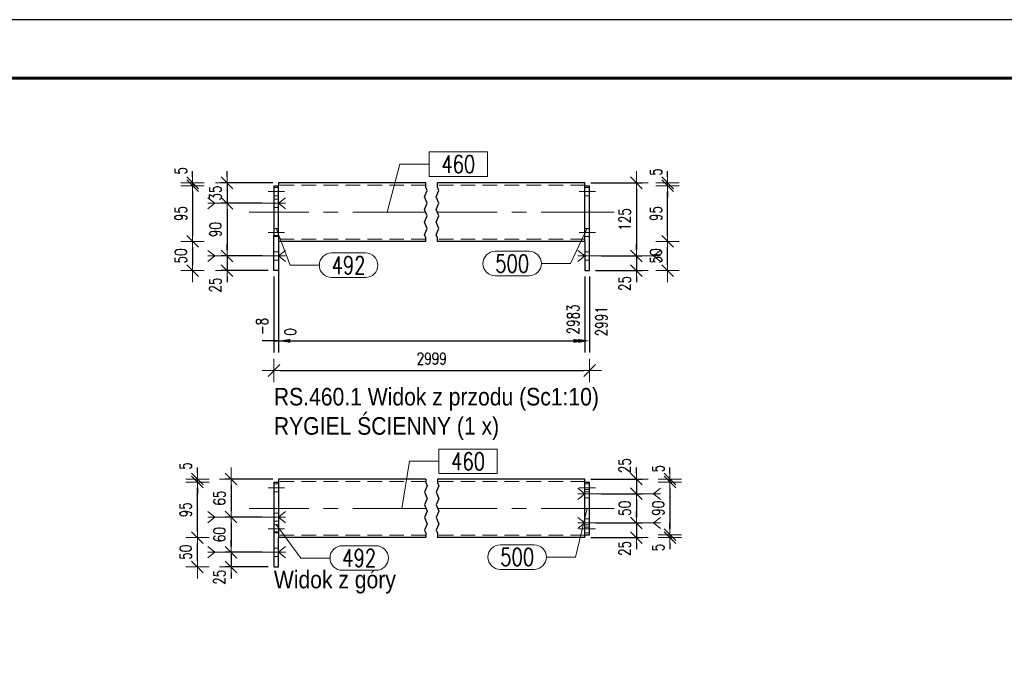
# Model space of a CAD drawing. Header units: millimetres. Extents: x -877 to 135, y 14151 to 14821.
# Tile 17 of 46: x -554 to -386, y 14634 to 14745. Entities that reach past the tile are written whole.
import ezdxf

# ---------------------------------------------------------------- set-up
doc = ezdxf.new("R2010")
doc.units = ezdxf.units.MM
doc.header["$LTSCALE"] = 10
doc.linetypes.add('HIDDEN', pattern=[0.375, 0.25, -0.125])
doc.linetypes.add('MITTE', pattern=[2, 1.25, -0.25, 0.25, -0.25])
doc.layers.get('Defpoints').update_dxf_attribs({"color": 1})
doc.layers.add('_FORMATKA', color=8, linetype='Continuous', plot=False)
for name, color, linetype, lineweight in [('_RAMKA', 7, 'Continuous', 35), ('PS_Bolt', 4, 'Continuous', 13), ('PS_DIM', 4, 'Continuous', 13), ('PS_Hidden', 2, 'HIDDEN', 9), ('PS_Mid', 5, 'MITTE', 15), ('PS_Pos', 1, 'Continuous', 15), ('PS_Shape', 161, 'Continuous', 30), ('PS_SOLID', 7, 'Continuous', 30), ('PS_TEXT', 3, 'Continuous', 18)]:
    doc.layers.add(name, color=color, linetype=linetype, lineweight=lineweight)
doc.styles.add('gil', font='txt', dxfattribs={"width": 0.9})
doc.styles.add('simplex', font='simplex.shx', dxfattribs={"width": 0.75})
doc.dimstyles.new('1_10_GŁ_DS1-LS10', dxfattribs={"dimtxt": 2, "dimasz": 2, "dimexe": 2, "dimexo": 1, "dimgap": 1, "dimtad": 1, "dimjust": 4, "dimdec": 0, "dimlfac": 10, "dimtxsty": 'simplex', "dimblk1": 'NONE', "dimsah": 1, "dimcen": 2, "dimclrd": 256, "dimclre": 256, "dimclrt": 3, "dimadec": 1, "dimazin": 0, "dimtfac": 1, "dimtdec": 0, "dimtmove": 2, "dimatfit": 3, "dimfxl": 1, "dimarcsym": 0})
doc.dimstyles.new('1_10_PRZ', dxfattribs={"dimtxt": 2, "dimasz": 1, "dimexe": 2, "dimexo": 5, "dimgap": 1, "dimtad": 1, "dimdec": 0, "dimlfac": 10, "dimtxsty": 'simplex', "dimblk": 'dimznak', "dimcen": 2, "dimse1": 1, "dimse2": 1, "dimclrt": 3, "dimadec": 1, "dimazin": 0, "dimtfac": 1, "dimtdec": 0, "dimtix": 1, "dimtmove": 2, "dimatfit": 3, "dimldrblk": 'dim-grot', "dimfxl": 1, "dimarcsym": 0})
doc.dimstyles.new('1_10_PRZ_DS1-LS10', dxfattribs={"dimtxt": 2, "dimasz": 1, "dimexe": 2, "dimexo": 5, "dimgap": 1, "dimtad": 1, "dimdec": 0, "dimlfac": 10, "dimtxsty": 'simplex', "dimblk": 'dimznak', "dimcen": 2, "dimse1": 1, "dimse2": 1, "dimclrt": 3, "dimadec": 1, "dimazin": 0, "dimtfac": 1, "dimtdec": 0, "dimtix": 1, "dimtmove": 2, "dimatfit": 3, "dimldrblk": 'dim-grot', "dimfxl": 1, "dimarcsym": 0})
doc.dimstyles.new('1_10_SC', dxfattribs={"dimtxt": 2, "dimasz": 1, "dimexe": 1, "dimexo": 1, "dimgap": 1, "dimtad": 1, "dimdec": 0, "dimlfac": 10, "dimtxsty": 'simplex', "dimblk": 'dimznak', "dimcen": 2, "dimclrd": 256, "dimclre": 256, "dimclrt": 3, "dimadec": 1, "dimazin": 0, "dimtfac": 1, "dimtdec": 0, "dimtix": 1, "dimtmove": 2, "dimatfit": 3, "dimldrblk": 'dim-grot', "dimfxl": 1, "dimarcsym": 0})

# ---------------------------------------------------------------- blocks, each defined once
blk = doc.blocks.new('dimznak')
at = {"color": 0}
for points in [[(0, 2), (0, -2)], [(-2, 0), (2, 0)]]:
    blk.add_lwpolyline(points, dxfattribs=at)
at = {"color": 2}
blk.add_lwpolyline([(1, 1), (-1, -1)], dxfattribs=at)
blk = doc.blocks.new('*D51')
at = {"layer": 'Defpoints', "color": 0, "transparency": 16777216}
for p in [(-510.23, 14666.58), (-518.34, 14660.08), (-512.03, 14660.08)]:
    blk.add_point(p, dxfattribs=at)
at = {"layer": 'PS_DIM', "lineweight": -2, "transparency": 16777216}
for p, q in [((-511.23, 14666.58), (-519.34, 14666.58)), ((-518.34, 14665.58), (-518.34, 14661.08)), ((-513.03, 14660.08), (-519.34, 14660.08))]:
    blk.add_line(p, q, dxfattribs=at)
for p, rotation in [((-518.34, 14666.58), 90), ((-518.34, 14660.08), 270)]:
    blk.add_blockref('dimznak', p, dxfattribs=dict(at, rotation=rotation))
at = {"layer": 'PS_DIM', "color": 3, "transparency": 16777216, "insert": (-520.34, 14663.33), "char_height": 2, "attachment_point": 5, "rotation": 90, "style": 'simplex'}
blk.add_mtext('65', dxfattribs=at)
blk = doc.blocks.new('dim-grot')
blk.add_hatch(color=256).paths.add_polyline_path([(0, 0), (-2, 0.5), (-2, -0.5)])
blk.add_lwpolyline([(0, 0), (-2, 0.5), (-2, -0.5), (0, 0)])
blk = doc.blocks.new('*D52')
at = {"layer": 'Defpoints', "color": 0, "transparency": 16777216}
for p in [(-512.03, 14660.08), (-518.34, 14654.08), (-512.03, 14654.08)]:
    blk.add_point(p, dxfattribs=at)
at = {"layer": 'PS_DIM', "lineweight": -2, "transparency": 16777216}
for p, q in [((-513.03, 14660.08), (-519.34, 14660.08)), ((-518.34, 14659.08), (-518.34, 14655.08)), ((-513.03, 14654.08), (-519.34, 14654.08))]:
    blk.add_line(p, q, dxfattribs=at)
for p, rotation in [((-518.34, 14660.08), 90), ((-518.34, 14654.08), 270)]:
    blk.add_blockref('dimznak', p, dxfattribs=dict(at, rotation=rotation))
at = {"layer": 'PS_DIM', "color": 3, "transparency": 16777216, "insert": (-520.34, 14657.08), "char_height": 2, "attachment_point": 5, "rotation": 90, "style": 'simplex'}
blk.add_mtext('60', dxfattribs=at)
blk = doc.blocks.new('*D53')
at = {"layer": 'Defpoints', "color": 0, "transparency": 16777216}
for p in [(-512.03, 14654.08), (-518.34, 14651.58), (-511.03, 14651.58)]:
    blk.add_point(p, dxfattribs=at)
at = {"layer": 'PS_DIM', "lineweight": -2, "transparency": 16777216}
for p, q in [((-518.34, 14655.08), (-518.34, 14656.08)), ((-513.03, 14654.08), (-519.34, 14654.08)), ((-518.34, 14654.08), (-518.34, 14651.58)), ((-512.03, 14651.58), (-519.34, 14651.58)), ((-518.34, 14650.58), (-518.34, 14649.58))]:
    blk.add_line(p, q, dxfattribs=at)
for p, rotation in [((-518.34, 14654.08), 270), ((-518.34, 14651.58), 90)]:
    blk.add_blockref('dimznak', p, dxfattribs=dict(at, rotation=rotation))
at = {"layer": 'PS_DIM', "color": 3, "transparency": 16777216, "insert": (-520.34, 14649.82), "char_height": 2, "attachment_point": 5, "rotation": 90, "style": 'simplex'}
blk.add_mtext('25', dxfattribs=at)
blk = doc.blocks.new('*D54')
at = {"layer": 'Defpoints', "color": 0, "transparency": 16777216}
for p in [(-524.11, 14656.58), (-510.23, 14656.58), (-510.23, 14651.58)]:
    blk.add_point(p, dxfattribs=at)
at = {"layer": 'PS_DIM', "color": 0, "lineweight": -2, "transparency": 16777216}
blk.add_line((-524.11, 14652.58), (-524.11, 14655.58), dxfattribs=at)
for p, rotation in [((-524.11, 14656.58), 90), ((-524.11, 14651.58), 270)]:
    blk.add_blockref('dimznak', p, dxfattribs=dict(at, rotation=rotation))
at = {"layer": 'PS_DIM', "color": 3, "transparency": 16777216, "insert": (-526.11, 14654.08), "char_height": 2, "attachment_point": 5, "rotation": 90, "style": 'simplex'}
blk.add_mtext('50', dxfattribs=at)
blk = doc.blocks.new('*D49')
at = {"layer": 'Defpoints', "color": 0, "transparency": 16777216}
for p in [(-524.11, 14666.08), (-511.03, 14666.08), (-510.23, 14656.58)]:
    blk.add_point(p, dxfattribs=at)
at = {"layer": 'PS_DIM', "color": 0, "lineweight": -2, "transparency": 16777216}
blk.add_line((-524.11, 14657.58), (-524.11, 14665.08), dxfattribs=at)
for p, rotation in [((-524.11, 14666.08), 90), ((-524.11, 14656.58), 270)]:
    blk.add_blockref('dimznak', p, dxfattribs=dict(at, rotation=rotation))
at = {"layer": 'PS_DIM', "color": 3, "transparency": 16777216, "insert": (-526.11, 14661.33), "char_height": 2, "attachment_point": 5, "rotation": 90, "style": 'simplex'}
blk.add_mtext('95', dxfattribs=at)
blk = doc.blocks.new('*D50')
at = {"layer": 'Defpoints', "color": 0, "transparency": 16777216}
for p in [(-524.11, 14666.58), (-511.03, 14666.08), (-510.23, 14666.58)]:
    blk.add_point(p, dxfattribs=at)
at = {"layer": 'PS_DIM', "color": 0, "lineweight": -2, "transparency": 16777216}
for p, q in [((-524.11, 14667.58), (-524.11, 14668.58)), ((-524.11, 14666.08), (-524.11, 14666.58)), ((-524.11, 14665.08), (-524.11, 14664.08))]:
    blk.add_line(p, q, dxfattribs=at)
for p, rotation in [((-524.11, 14666.58), 270), ((-524.11, 14666.08), 90)]:
    blk.add_blockref('dimznak', p, dxfattribs=dict(at, rotation=rotation))
at = {"layer": 'PS_DIM', "color": 3, "transparency": 16777216, "insert": (-526.11, 14668.82), "char_height": 2, "attachment_point": 5, "rotation": 90, "style": 'simplex'}
blk.add_mtext('5', dxfattribs=at)
blk = doc.blocks.new('*D79')
at = {"layer": 'Defpoints', "color": 0, "transparency": 16777216}
for p in [(-457.83, 14666.58), (-456.03, 14664.08), (-449.03, 14664.08)]:
    blk.add_point(p, dxfattribs=at)
at = {"layer": 'PS_DIM', "lineweight": -2, "transparency": 16777216}
for p, q in [((-449.03, 14667.58), (-449.03, 14668.58)), ((-456.83, 14666.58), (-448.03, 14666.58)), ((-449.03, 14666.58), (-449.03, 14664.08)), ((-455.03, 14664.08), (-448.03, 14664.08)), ((-449.03, 14663.08), (-449.03, 14662.08))]:
    blk.add_line(p, q, dxfattribs=at)
for p, rotation in [((-449.03, 14666.58), 270), ((-449.03, 14664.08), 90)]:
    blk.add_blockref('dimznak', p, dxfattribs=dict(at, rotation=rotation))
at = {"layer": 'PS_DIM', "color": 3, "transparency": 16777216, "insert": (-451.03, 14668.87), "char_height": 2, "attachment_point": 5, "rotation": 90, "style": 'simplex'}
blk.add_mtext('25', dxfattribs=at)
blk = doc.blocks.new('*D80')
at = {"layer": 'Defpoints', "color": 0, "transparency": 16777216}
for p in [(-456.03, 14664.08), (-457.03, 14659.08), (-449.03, 14659.08)]:
    blk.add_point(p, dxfattribs=at)
at = {"layer": 'PS_DIM', "lineweight": -2, "transparency": 16777216}
for p, q in [((-455.03, 14664.08), (-448.03, 14664.08)), ((-449.03, 14663.08), (-449.03, 14660.08)), ((-456.03, 14659.08), (-448.03, 14659.08))]:
    blk.add_line(p, q, dxfattribs=at)
for p, rotation in [((-449.03, 14664.08), 90), ((-449.03, 14659.08), 270)]:
    blk.add_blockref('dimznak', p, dxfattribs=dict(at, rotation=rotation))
at = {"layer": 'PS_DIM', "color": 3, "transparency": 16777216, "insert": (-451.03, 14661.58), "char_height": 2, "attachment_point": 5, "rotation": 90, "style": 'simplex'}
blk.add_mtext('50', dxfattribs=at)
blk = doc.blocks.new('*D81')
at = {"layer": 'Defpoints', "color": 0, "transparency": 16777216}
for p in [(-457.03, 14659.08), (-457.83, 14656.58), (-449.03, 14656.58)]:
    blk.add_point(p, dxfattribs=at)
at = {"layer": 'PS_DIM', "lineweight": -2, "transparency": 16777216}
for p, q in [((-449.03, 14660.08), (-449.03, 14661.08)), ((-456.03, 14659.08), (-448.03, 14659.08)), ((-449.03, 14659.08), (-449.03, 14656.58)), ((-456.83, 14656.58), (-448.03, 14656.58)), ((-449.03, 14655.58), (-449.03, 14654.58))]:
    blk.add_line(p, q, dxfattribs=at)
for p, rotation in [((-449.03, 14659.08), 270), ((-449.03, 14656.58), 90)]:
    blk.add_blockref('dimznak', p, dxfattribs=dict(at, rotation=rotation))
at = {"layer": 'PS_DIM', "color": 3, "transparency": 16777216, "insert": (-451.03, 14654.73), "char_height": 2, "attachment_point": 5, "rotation": 90, "style": 'simplex'}
blk.add_mtext('25', dxfattribs=at)
blk = doc.blocks.new('*D82')
at = {"layer": 'Defpoints', "color": 0, "transparency": 16777216}
for p in [(-457.83, 14666.58), (-457.03, 14666.08), (-443.31, 14666.08)]:
    blk.add_point(p, dxfattribs=at)
at = {"layer": 'PS_DIM', "color": 0, "lineweight": -2, "transparency": 16777216}
for p, q in [((-443.31, 14667.58), (-443.31, 14668.58)), ((-443.31, 14666.58), (-443.31, 14666.08)), ((-443.31, 14665.08), (-443.31, 14664.08))]:
    blk.add_line(p, q, dxfattribs=at)
for p, rotation in [((-443.31, 14666.58), 270), ((-443.31, 14666.08), 90)]:
    blk.add_blockref('dimznak', p, dxfattribs=dict(at, rotation=rotation))
at = {"layer": 'PS_DIM', "color": 3, "transparency": 16777216, "insert": (-445.31, 14668.36), "char_height": 2, "attachment_point": 5, "rotation": 90, "style": 'simplex'}
blk.add_mtext('5', dxfattribs=at)
blk = doc.blocks.new('*D83')
at = {"layer": 'Defpoints', "color": 0, "transparency": 16777216}
for p in [(-457.03, 14666.08), (-457.03, 14657.08), (-443.31, 14657.08)]:
    blk.add_point(p, dxfattribs=at)
at = {"layer": 'PS_DIM', "color": 0, "lineweight": -2, "transparency": 16777216}
blk.add_line((-443.31, 14665.08), (-443.31, 14658.08), dxfattribs=at)
for p, rotation in [((-443.31, 14666.08), 90), ((-443.31, 14657.08), 270)]:
    blk.add_blockref('dimznak', p, dxfattribs=dict(at, rotation=rotation))
at = {"layer": 'PS_DIM', "color": 3, "transparency": 16777216, "insert": (-445.31, 14661.58), "char_height": 2, "attachment_point": 5, "rotation": 90, "style": 'simplex'}
blk.add_mtext('90', dxfattribs=at)
blk = doc.blocks.new('*D84')
at = {"layer": 'Defpoints', "color": 0, "transparency": 16777216}
for p in [(-457.03, 14657.08), (-457.83, 14656.58), (-443.31, 14656.58)]:
    blk.add_point(p, dxfattribs=at)
at = {"layer": 'PS_DIM', "color": 0, "lineweight": -2, "transparency": 16777216}
for p, q in [((-443.31, 14658.08), (-443.31, 14659.08)), ((-443.31, 14657.08), (-443.31, 14656.58)), ((-443.31, 14655.58), (-443.31, 14654.58))]:
    blk.add_line(p, q, dxfattribs=at)
for p, rotation in [((-443.31, 14657.08), 270), ((-443.31, 14656.58), 90)]:
    blk.add_blockref('dimznak', p, dxfattribs=dict(at, rotation=rotation))
at = {"layer": 'PS_DIM', "color": 3, "transparency": 16777216, "insert": (-445.31, 14654.88), "char_height": 2, "attachment_point": 5, "rotation": 90, "style": 'simplex'}
blk.add_mtext('5', dxfattribs=at)
blk = doc.blocks.new('*D106')
at = {"layer": 'Defpoints', "color": 0, "transparency": 16777216}
for p in [(-457.83, 14717.2), (-456.03, 14704.7), (-449.03, 14704.7)]:
    blk.add_point(p, dxfattribs=at)
at = {"layer": 'PS_DIM', "lineweight": -2, "transparency": 16777216}
for p, q in [((-456.83, 14717.2), (-448.03, 14717.2)), ((-449.03, 14716.2), (-449.03, 14705.7)), ((-455.03, 14704.7), (-448.03, 14704.7))]:
    blk.add_line(p, q, dxfattribs=at)
for p, rotation in [((-449.03, 14717.2), 90), ((-449.03, 14704.7), 270)]:
    blk.add_blockref('dimznak', p, dxfattribs=dict(at, rotation=rotation))
at = {"layer": 'PS_DIM', "color": 3, "transparency": 16777216, "insert": (-451.03, 14710.95), "char_height": 2, "attachment_point": 5, "rotation": 90, "style": 'simplex'}
blk.add_mtext('125', dxfattribs=at)
blk = doc.blocks.new('*D107')
at = {"layer": 'Defpoints', "color": 0, "transparency": 16777216}
for p in [(-456.03, 14704.7), (-457.03, 14702.2), (-449.03, 14702.2)]:
    blk.add_point(p, dxfattribs=at)
at = {"layer": 'PS_DIM', "lineweight": -2, "transparency": 16777216}
for p, q in [((-449.03, 14705.7), (-449.03, 14706.7)), ((-455.03, 14704.7), (-448.03, 14704.7)), ((-449.03, 14704.7), (-449.03, 14702.2)), ((-456.03, 14702.2), (-448.03, 14702.2)), ((-449.03, 14701.2), (-449.03, 14700.2))]:
    blk.add_line(p, q, dxfattribs=at)
for p, rotation in [((-449.03, 14704.7), 270), ((-449.03, 14702.2), 90)]:
    blk.add_blockref('dimznak', p, dxfattribs=dict(at, rotation=rotation))
at = {"layer": 'PS_DIM', "color": 3, "transparency": 16777216, "insert": (-451.03, 14700), "char_height": 2, "attachment_point": 5, "rotation": 90, "style": 'simplex'}
blk.add_mtext('25', dxfattribs=at)
blk = doc.blocks.new('*D108')
at = {"layer": 'Defpoints', "color": 0, "transparency": 16777216}
for p in [(-457.83, 14707.2), (-443.71, 14707.2), (-457.83, 14702.2)]:
    blk.add_point(p, dxfattribs=at)
at = {"layer": 'PS_DIM', "color": 0, "lineweight": -2, "transparency": 16777216}
blk.add_line((-443.71, 14703.2), (-443.71, 14706.2), dxfattribs=at)
for p, rotation in [((-443.71, 14707.2), 90), ((-443.71, 14702.2), 270)]:
    blk.add_blockref('dimznak', p, dxfattribs=dict(at, rotation=rotation))
at = {"layer": 'PS_DIM', "color": 3, "transparency": 16777216, "insert": (-445.71, 14704.7), "char_height": 2, "attachment_point": 5, "rotation": 90, "style": 'simplex'}
blk.add_mtext('50', dxfattribs=at)
blk = doc.blocks.new('*D109')
at = {"layer": 'Defpoints', "color": 0, "transparency": 16777216}
for p in [(-457.03, 14716.7), (-443.71, 14716.7), (-457.83, 14707.2)]:
    blk.add_point(p, dxfattribs=at)
at = {"layer": 'PS_DIM', "color": 0, "lineweight": -2, "transparency": 16777216}
blk.add_line((-443.71, 14708.2), (-443.71, 14715.7), dxfattribs=at)
for p, rotation in [((-443.71, 14716.7), 90), ((-443.71, 14707.2), 270)]:
    blk.add_blockref('dimznak', p, dxfattribs=dict(at, rotation=rotation))
at = {"layer": 'PS_DIM', "color": 3, "transparency": 16777216, "insert": (-445.71, 14711.95), "char_height": 2, "attachment_point": 5, "rotation": 90, "style": 'simplex'}
blk.add_mtext('95', dxfattribs=at)
blk = doc.blocks.new('*D110')
at = {"layer": 'Defpoints', "color": 0, "transparency": 16777216}
for p in [(-457.83, 14717.2), (-457.03, 14716.7), (-443.71, 14717.2)]:
    blk.add_point(p, dxfattribs=at)
at = {"layer": 'PS_DIM', "color": 0, "lineweight": -2, "transparency": 16777216}
for p, q in [((-443.71, 14718.2), (-443.71, 14719.2)), ((-443.71, 14716.7), (-443.71, 14717.2)), ((-443.71, 14715.7), (-443.71, 14714.7))]:
    blk.add_line(p, q, dxfattribs=at)
for p, rotation in [((-443.71, 14717.2), 270), ((-443.71, 14716.7), 90)]:
    blk.add_blockref('dimznak', p, dxfattribs=dict(at, rotation=rotation))
at = {"layer": 'PS_DIM', "color": 3, "transparency": 16777216, "insert": (-445.71, 14719.05), "char_height": 2, "attachment_point": 5, "rotation": 90, "style": 'simplex'}
blk.add_mtext('5', dxfattribs=at)
blk = doc.blocks.new('*D178')
at = {"layer": 'Defpoints', "color": 0, "transparency": 16777216}
for p in [(-510.23, 14717.2), (-519.03, 14713.7), (-512.03, 14713.7)]:
    blk.add_point(p, dxfattribs=at)
at = {"layer": 'PS_DIM', "lineweight": -2, "transparency": 16777216}
for p, q in [((-519.03, 14718.2), (-519.03, 14719.2)), ((-511.23, 14717.2), (-520.03, 14717.2)), ((-519.03, 14717.2), (-519.03, 14713.7)), ((-513.03, 14713.7), (-520.03, 14713.7)), ((-519.03, 14712.7), (-519.03, 14711.7))]:
    blk.add_line(p, q, dxfattribs=at)
for p, rotation in [((-519.03, 14717.2), 270), ((-519.03, 14713.7), 90)]:
    blk.add_blockref('dimznak', p, dxfattribs=dict(at, rotation=rotation))
at = {"layer": 'PS_DIM', "color": 3, "transparency": 16777216, "insert": (-521.03, 14715.45), "char_height": 2, "attachment_point": 5, "rotation": 90, "style": 'simplex'}
blk.add_mtext('35', dxfattribs=at)
blk = doc.blocks.new('*D179')
at = {"layer": 'Defpoints', "color": 0, "transparency": 16777216}
for p in [(-512.03, 14713.7), (-519.03, 14704.7), (-512.03, 14704.7)]:
    blk.add_point(p, dxfattribs=at)
at = {"layer": 'PS_DIM', "lineweight": -2, "transparency": 16777216}
for p, q in [((-513.03, 14713.7), (-520.03, 14713.7)), ((-519.03, 14712.7), (-519.03, 14705.7)), ((-513.03, 14704.7), (-520.03, 14704.7))]:
    blk.add_line(p, q, dxfattribs=at)
for p, rotation in [((-519.03, 14713.7), 90), ((-519.03, 14704.7), 270)]:
    blk.add_blockref('dimznak', p, dxfattribs=dict(at, rotation=rotation))
at = {"layer": 'PS_DIM', "color": 3, "transparency": 16777216, "insert": (-521.03, 14709.2), "char_height": 2, "attachment_point": 5, "rotation": 90, "style": 'simplex'}
blk.add_mtext('90', dxfattribs=at)
blk = doc.blocks.new('*D180')
at = {"layer": 'Defpoints', "color": 0, "transparency": 16777216}
for p in [(-512.03, 14704.7), (-519.03, 14702.2), (-511.03, 14702.2)]:
    blk.add_point(p, dxfattribs=at)
at = {"layer": 'PS_DIM', "lineweight": -2, "transparency": 16777216}
for p, q in [((-519.03, 14705.7), (-519.03, 14706.7)), ((-513.03, 14704.7), (-520.03, 14704.7)), ((-519.03, 14704.7), (-519.03, 14702.2)), ((-512.03, 14702.2), (-520.03, 14702.2)), ((-519.03, 14701.2), (-519.03, 14700.2))]:
    blk.add_line(p, q, dxfattribs=at)
for p, rotation in [((-519.03, 14704.7), 270), ((-519.03, 14702.2), 90)]:
    blk.add_blockref('dimznak', p, dxfattribs=dict(at, rotation=rotation))
at = {"layer": 'PS_DIM', "color": 3, "transparency": 16777216, "insert": (-521.03, 14699.73), "char_height": 2, "attachment_point": 5, "rotation": 90, "style": 'simplex'}
blk.add_mtext('25', dxfattribs=at)
blk = doc.blocks.new('*D181')
at = {"layer": 'Defpoints', "color": 0, "transparency": 16777216}
for p in [(-524.94, 14716.7), (-511.03, 14716.7), (-510.23, 14717.2)]:
    blk.add_point(p, dxfattribs=at)
at = {"layer": 'PS_DIM', "color": 0, "lineweight": -2, "transparency": 16777216}
for p, q in [((-524.94, 14718.2), (-524.94, 14719.2)), ((-524.94, 14717.2), (-524.94, 14716.7)), ((-524.94, 14715.7), (-524.94, 14714.7))]:
    blk.add_line(p, q, dxfattribs=at)
for p, rotation in [((-524.94, 14717.2), 270), ((-524.94, 14716.7), 90)]:
    blk.add_blockref('dimznak', p, dxfattribs=dict(at, rotation=rotation))
at = {"layer": 'PS_DIM', "color": 3, "transparency": 16777216, "insert": (-526.94, 14719.26), "char_height": 2, "attachment_point": 5, "rotation": 90, "style": 'simplex'}
blk.add_mtext('5', dxfattribs=at)
blk = doc.blocks.new('*D182')
at = {"layer": 'Defpoints', "color": 0, "transparency": 16777216}
for p in [(-511.03, 14716.7), (-524.94, 14707.2), (-510.23, 14707.2)]:
    blk.add_point(p, dxfattribs=at)
at = {"layer": 'PS_DIM', "color": 0, "lineweight": -2, "transparency": 16777216}
blk.add_line((-524.94, 14715.7), (-524.94, 14708.2), dxfattribs=at)
for p, rotation in [((-524.94, 14716.7), 90), ((-524.94, 14707.2), 270)]:
    blk.add_blockref('dimznak', p, dxfattribs=dict(at, rotation=rotation))
at = {"layer": 'PS_DIM', "color": 3, "transparency": 16777216, "insert": (-526.94, 14711.95), "char_height": 2, "attachment_point": 5, "rotation": 90, "style": 'simplex'}
blk.add_mtext('95', dxfattribs=at)
blk = doc.blocks.new('*D183')
at = {"layer": 'Defpoints', "color": 0, "transparency": 16777216}
for p in [(-510.23, 14707.2), (-524.94, 14702.2), (-510.23, 14702.2)]:
    blk.add_point(p, dxfattribs=at)
at = {"layer": 'PS_DIM', "color": 0, "lineweight": -2, "transparency": 16777216}
blk.add_line((-524.94, 14706.2), (-524.94, 14703.2), dxfattribs=at)
for p, rotation in [((-524.94, 14707.2), 90), ((-524.94, 14702.2), 270)]:
    blk.add_blockref('dimznak', p, dxfattribs=dict(at, rotation=rotation))
at = {"layer": 'PS_DIM', "color": 3, "transparency": 16777216, "insert": (-526.94, 14704.7), "char_height": 2, "attachment_point": 5, "rotation": 90, "style": 'simplex'}
blk.add_mtext('50', dxfattribs=at)
blk = doc.blocks.new('*D184')
at = {"layer": 'Defpoints', "color": 0, "transparency": 16777216}
for p in [(-510.23, 14707.2), (-511.03, 14702.2), (-510.23, 14690.2)]:
    blk.add_point(p, dxfattribs=at)
at = {"layer": 'PS_DIM', "lineweight": -2, "transparency": 16777216}
for p, q in [((-510.23, 14706.2), (-510.23, 14688.2)), ((-511.03, 14701.2), (-511.03, 14688.2)), ((-511.03, 14690.2), (-513.03, 14690.2)), ((-511.03, 14690.2), (-510.23, 14690.2)), ((-508.23, 14690.2), (-506.23, 14690.2))]:
    blk.add_line(p, q, dxfattribs=at)
at = {"layer": 'PS_DIM', "transparency": 16777216}
blk.add_solid([(-508.23, 14690.53), (-508.23, 14689.86), (-510.23, 14690.2)], dxfattribs=at)
at = {"layer": 'PS_DIM', "color": 3, "transparency": 16777216, "insert": (-513.05, 14692.65), "char_height": 2, "attachment_point": 5, "rotation": 90, "style": 'simplex'}
blk.add_mtext('-8', dxfattribs=at)
blk = doc.blocks.new('_None')
blk = doc.blocks.new('*D185')
at = {"layer": 'Defpoints', "color": 0, "transparency": 16777216}
for p in [(-510.23, 14707.2), (-510.23, 14702.2), (-510.23, 14690.2)]:
    blk.add_point(p, dxfattribs=at)
at = {"layer": 'PS_DIM', "lineweight": -2, "transparency": 16777216}
for p, q in [((-510.23, 14706.2), (-510.23, 14688.2)), ((-510.23, 14701.2), (-510.23, 14688.2)), ((-510.23, 14690.2), (-512.23, 14690.2)), ((-508.23, 14690.2), (-506.23, 14690.2))]:
    blk.add_line(p, q, dxfattribs=at)
at = {"layer": 'PS_DIM', "transparency": 16777216}
blk.add_solid([(-508.23, 14690.53), (-508.23, 14689.86), (-510.23, 14690.2)], dxfattribs=at)
at = {"layer": 'PS_DIM', "color": 3, "transparency": 16777216, "insert": (-508.21, 14691.72), "char_height": 2, "attachment_point": 5, "rotation": 90, "style": 'simplex'}
blk.add_mtext('0', dxfattribs=at)
blk = doc.blocks.new('*D186')
at = {"layer": 'Defpoints', "color": 0, "transparency": 16777216}
for p in [(-510.23, 14707.2), (-457.83, 14702.2), (-457.83, 14690.2)]:
    blk.add_point(p, dxfattribs=at)
at = {"layer": 'PS_DIM', "lineweight": -2, "transparency": 16777216}
for p, q in [((-510.23, 14706.2), (-510.23, 14688.2)), ((-457.83, 14701.2), (-457.83, 14688.2)), ((-510.23, 14690.2), (-459.83, 14690.2))]:
    blk.add_line(p, q, dxfattribs=at)
at = {"layer": 'PS_DIM', "transparency": 16777216}
blk.add_solid([(-459.83, 14690.53), (-459.83, 14689.86), (-457.83, 14690.2)], dxfattribs=at)
at = {"layer": 'PS_DIM', "color": 3, "transparency": 16777216, "insert": (-459.85, 14693.86), "char_height": 2, "attachment_point": 5, "rotation": 90, "style": 'simplex'}
blk.add_mtext('2983', dxfattribs=at)
blk = doc.blocks.new('*D187')
at = {"layer": 'Defpoints', "color": 0, "transparency": 16777216}
for p in [(-510.23, 14707.2), (-457.03, 14702.2), (-457.03, 14690.2)]:
    blk.add_point(p, dxfattribs=at)
at = {"layer": 'PS_DIM', "lineweight": -2, "transparency": 16777216}
for p, q in [((-510.23, 14706.2), (-510.23, 14688.2)), ((-457.03, 14701.2), (-457.03, 14688.2)), ((-510.23, 14690.2), (-459.03, 14690.2))]:
    blk.add_line(p, q, dxfattribs=at)
at = {"layer": 'PS_DIM', "transparency": 16777216}
blk.add_solid([(-459.03, 14690.53), (-459.03, 14689.86), (-457.03, 14690.2)], dxfattribs=at)
at = {"layer": 'PS_DIM', "color": 3, "transparency": 16777216, "insert": (-455.01, 14693.54), "char_height": 2, "attachment_point": 5, "rotation": 90, "style": 'simplex'}
blk.add_mtext('2991', dxfattribs=at)
blk = doc.blocks.new('*D275')
at = {"layer": 'Defpoints', "color": 0, "transparency": 16777216}
for p in [(-511.03, 14702.2), (-457.03, 14702.2), (-457.03, 14685.13)]:
    blk.add_point(p, dxfattribs=at)
at = {"layer": 'PS_DIM', "color": 0, "lineweight": -2, "transparency": 16777216}
blk.add_line((-510.03, 14685.13), (-458.03, 14685.13), dxfattribs=at)
at = {"layer": 'PS_DIM', "color": 0, "lineweight": -2, "transparency": 16777216, "rotation": 180}
blk.add_blockref('dimznak', (-511.03, 14685.13), dxfattribs=at)
at = {"layer": 'PS_DIM', "color": 0, "lineweight": -2, "transparency": 16777216}
blk.add_blockref('dimznak', (-457.03, 14685.13), dxfattribs=at)
at = {"layer": 'PS_DIM', "color": 3, "transparency": 16777216, "insert": (-484.03, 14687.17), "char_height": 2, "attachment_point": 5, "style": 'simplex'}
blk.add_mtext('2999', dxfattribs=at)
blk = doc.blocks.new('*U279')
at = {"layer": '_FORMATKA', "lineweight": -3}
blk.add_lwpolyline([(-1000, 0), (0, 0), (0, 594), (-1000, 594)], close=True, dxfattribs=at)
at = {"layer": '_RAMKA', "lineweight": -3, "const_width": 0.5}
blk.add_lwpolyline([(-970, 10), (-10, 10), (-10, 584), (-970, 584)], close=True, dxfattribs=at)
blk = doc.blocks.new('*X787')
at = {"color": 1}
for p, q in [((-485.26, 14714.83), (-484.8, 14715.91)), ((-485.03, 14716.45), (-485.03, 14717.2)), ((-484.8, 14715.91), (-485.03, 14716.45)), ((-483.26, 14714.83), (-482.8, 14715.91)), ((-483.03, 14716.45), (-483.03, 14717.2)), ((-482.8, 14715.91), (-483.03, 14716.45)), ((-484.8, 14713.75), (-485.26, 14714.83)), ((-482.8, 14713.75), (-483.26, 14714.83)), ((-485.26, 14712.66), (-484.8, 14713.75)), ((-484.8, 14711.58), (-485.26, 14712.66)), ((-483.26, 14712.66), (-482.8, 14713.75)), ((-482.8, 14711.58), (-483.26, 14712.66)), ((-485.26, 14710.49), (-484.8, 14711.58)), ((-483.26, 14710.49), (-482.8, 14711.58)), ((-484.8, 14709.41), (-485.26, 14710.49)), ((-485.26, 14708.33), (-484.8, 14709.41)), ((-482.8, 14709.41), (-483.26, 14710.49)), ((-483.26, 14708.33), (-482.8, 14709.41)), ((-485.03, 14707.79), (-485.26, 14708.33)), ((-485.03, 14707.2), (-485.03, 14707.79)), ((-483.03, 14707.79), (-483.26, 14708.33)), ((-483.03, 14707.2), (-483.03, 14707.79))]:
    blk.add_line(p, q, dxfattribs=at)
at = {"layer": 'PS_Hidden', "color": 2, "linetype": 'HIDDEN'}
for p, q in [((-511.03, 14716.4), (-510.23, 14716.4)), ((-485.03, 14716.8), (-510.23, 14716.8)), ((-457.83, 14716.8), (-483.03, 14716.8)), ((-457.03, 14716.4), (-457.83, 14716.4)), ((-511.03, 14715), (-510.23, 14715)), ((-511.03, 14714.4), (-510.23, 14714.4)), ((-457.03, 14715), (-457.83, 14715)), ((-511.03, 14713), (-510.23, 14713)), ((-511.03, 14709.4), (-510.23, 14709.4)), ((-457.03, 14709.4), (-457.83, 14709.4)), ((-511.03, 14708), (-510.23, 14708)), ((-485.03, 14707.6), (-510.23, 14707.6)), ((-457.83, 14707.6), (-483.03, 14707.6)), ((-457.03, 14708), (-457.83, 14708)), ((-511.03, 14705.4), (-510.23, 14705.4)), ((-511.03, 14704), (-510.23, 14704)), ((-457.83, 14705.4), (-457.03, 14705.4)), ((-457.83, 14704), (-457.03, 14704))]:
    blk.add_line(p, q, dxfattribs=at)
at = {"layer": 'PS_Mid', "color": 5, "linetype": 'MITTE'}
for p, q in [((-509.23, 14715.7), (-512.03, 14715.7)), ((-509.23, 14715.7), (-512.03, 14715.7)), ((-458.83, 14715.7), (-456.03, 14715.7)), ((-458.83, 14715.7), (-456.03, 14715.7)), ((-509.23, 14713.7), (-512.03, 14713.7)), ((-485.03, 14712.2), (-515.23, 14712.2)), ((-452.83, 14712.2), (-483.03, 14712.2)), ((-509.23, 14708.7), (-512.03, 14708.7)), ((-509.23, 14708.7), (-512.03, 14708.7)), ((-458.83, 14708.7), (-456.03, 14708.7)), ((-458.83, 14708.7), (-456.03, 14708.7)), ((-509.23, 14704.7), (-512.03, 14704.7)), ((-456.03, 14704.7), (-458.83, 14704.7)), ((-456.03, 14704.7), (-458.83, 14704.7))]:
    blk.add_line(p, q, dxfattribs=at)
at = {"layer": 'PS_SOLID', "color": 7, "linetype": 'Continuous'}
for p, q in [((-511.03, 14716.7), (-511.03, 14708.2)), ((-511.03, 14716.7), (-510.23, 14716.7)), ((-510.23, 14717.2), (-510.23, 14716.7)), ((-485.03, 14717.2), (-510.23, 14717.2)), ((-510.23, 14708.2), (-510.23, 14716.7)), ((-457.83, 14717.2), (-483.03, 14717.2)), ((-457.83, 14707.2), (-457.83, 14717.2)), ((-457.83, 14716.7), (-457.03, 14716.7)), ((-457.03, 14702.2), (-457.03, 14716.7)), ((-511.03, 14702.2), (-511.03, 14708.2)), ((-511.03, 14708.2), (-510.23, 14708.2)), ((-510.23, 14708.2), (-510.23, 14702.2)), ((-485.03, 14707.2), (-510.23, 14707.2)), ((-457.83, 14707.2), (-483.03, 14707.2)), ((-457.83, 14707.2), (-457.83, 14702.2)), ((-510.23, 14702.2), (-511.03, 14702.2)), ((-457.83, 14702.2), (-457.03, 14702.2))]:
    blk.add_line(p, q, dxfattribs=at)
blk = doc.blocks.new('*X788')
at = {"color": 5, "linetype": 'Continuous'}
for p, q in [((-522.33, 14705.66), (-521.13, 14704.7)), ((-509.03, 14705.66), (-510.23, 14704.7)), ((-521.13, 14704.7), (-522.33, 14703.74)), ((-509.03, 14704.7), (-522.33, 14704.7)), ((-510.23, 14704.7), (-509.03, 14703.74))]:
    blk.add_line(p, q, dxfattribs=at)
blk = doc.blocks.new('*X789')
at = {"color": 5, "linetype": 'Continuous'}
for p, q in [((-522.33, 14714.66), (-521.13, 14713.7)), ((-509.03, 14714.66), (-510.23, 14713.7)), ((-521.13, 14713.7), (-522.33, 14712.74)), ((-509.03, 14713.7), (-522.33, 14713.7)), ((-510.23, 14713.7), (-509.03, 14712.74))]:
    blk.add_line(p, q, dxfattribs=at)
blk = doc.blocks.new('*X790')
at = {"color": 4, "linetype": 'Continuous'}
for p, q in [((-459.03, 14705.66), (-457.83, 14704.7)), ((-444.93, 14705.66), (-446.13, 14704.7)), ((-457.83, 14704.7), (-459.03, 14703.74)), ((-444.93, 14704.7), (-459.03, 14704.7)), ((-446.13, 14704.7), (-444.93, 14703.74))]:
    blk.add_line(p, q, dxfattribs=at)
blk = doc.blocks.new('*X791')
at = {"color": 4, "linetype": 'Continuous'}
for p, q in [((-459.03, 14705.66), (-457.83, 14704.7)), ((-444.93, 14705.66), (-446.13, 14704.7)), ((-457.83, 14704.7), (-459.03, 14703.74)), ((-444.93, 14704.7), (-459.03, 14704.7)), ((-446.13, 14704.7), (-444.93, 14703.74))]:
    blk.add_line(p, q, dxfattribs=at)
blk = doc.blocks.new('*X794')
at = {"color": 1}
for p, q in [((-474.49, 14722.48), (-484.48, 14722.48)), ((-484.48, 14722.48), (-484.48, 14718.28)), ((-474.49, 14718.28), (-474.49, 14722.48)), ((-491.67, 14712.2), (-489.48, 14720.38)), ((-489.48, 14720.38), (-484.48, 14720.38)), ((-484.48, 14718.28), (-474.49, 14718.28))]:
    blk.add_line(p, q, dxfattribs=at)
at = {"color": 30, "style": 'simplex', "width": 0.75}
blk.add_text('460', height=3, dxfattribs=at).set_placement((-482.38, 14718.88))
blk = doc.blocks.new('*X795')
at = {"color": 1}
for p, q in [((-457.43, 14709.45), (-460.29, 14703.4)), ((-473.17, 14705.5), (-467.39, 14705.5)), ((-465.29, 14703.4), (-460.29, 14703.4)), ((-473.17, 14701.3), (-467.39, 14701.3))]:
    blk.add_line(p, q, dxfattribs=at)
for centre, start, end in [((-473.17, 14703.4), 90, 270), ((-467.39, 14703.4), 270, 90)]:
    blk.add_arc(centre, 2.1, start, end, dxfattribs=at)
at = {"color": 30, "style": 'simplex', "width": 0.75}
blk.add_text('500', height=3, dxfattribs=at).set_placement((-473.17, 14701.9))
blk = doc.blocks.new('*X796')
at = {"color": 1}
for p, q in [((-510.63, 14709.45), (-508.25, 14703.12)), ((-501.15, 14705.22), (-495.36, 14705.22)), ((-508.25, 14703.12), (-503.25, 14703.12)), ((-501.15, 14701.02), (-495.36, 14701.02))]:
    blk.add_line(p, q, dxfattribs=at)
for centre, start, end in [((-501.15, 14703.12), 90, 270), ((-495.36, 14703.12), 270, 90)]:
    blk.add_arc(centre, 2.1, start, end, dxfattribs=at)
at = {"color": 30, "style": 'simplex', "width": 0.75}
blk.add_text('492', height=3, dxfattribs=at).set_placement((-501.15, 14701.62))
blk = doc.blocks.new('*X797')
at = {"color": 3, "style": 'gil', "width": 0.9}
for s, p in [('RS.460.1 Widok z przodu (Sc1:10)', (-511.03, 14679.16)), ('RYGIEL ŚCIENNY (1 x)', (-511.03, 14674.16))]:
    blk.add_text(s, height=3, dxfattribs=at).set_placement(p)
blk = doc.blocks.new('*X798')
at = {"color": 1}
for p, q in [((-484.8, 14665.45), (-485.26, 14664.36)), ((-485.03, 14666.58), (-485.03, 14665.99)), ((-485.03, 14665.99), (-484.8, 14665.45)), ((-482.8, 14665.45), (-483.26, 14664.36)), ((-483.03, 14666.58), (-483.03, 14665.99)), ((-483.03, 14665.99), (-482.8, 14665.45)), ((-485.26, 14664.36), (-484.8, 14663.28)), ((-483.26, 14664.36), (-482.8, 14663.28)), ((-484.8, 14663.28), (-485.26, 14662.2)), ((-485.26, 14662.2), (-484.8, 14661.11)), ((-482.8, 14663.28), (-483.26, 14662.2)), ((-483.26, 14662.2), (-482.8, 14661.11)), ((-484.8, 14661.11), (-485.26, 14660.03)), ((-485.26, 14660.03), (-484.8, 14658.94)), ((-482.8, 14661.11), (-483.26, 14660.03)), ((-483.26, 14660.03), (-482.8, 14658.94)), ((-484.8, 14658.94), (-485.26, 14657.86)), ((-482.8, 14658.94), (-483.26, 14657.86)), ((-485.26, 14657.86), (-485.03, 14657.32)), ((-485.03, 14657.32), (-485.03, 14656.58)), ((-483.26, 14657.86), (-483.03, 14657.32)), ((-483.03, 14657.32), (-483.03, 14656.58))]:
    blk.add_line(p, q, dxfattribs=at)
at = {"layer": 'PS_Hidden', "color": 2, "linetype": 'HIDDEN'}
for p, q in [((-511.03, 14665.78), (-510.23, 14665.78)), ((-485.03, 14666.18), (-510.23, 14666.18)), ((-457.83, 14666.18), (-483.03, 14666.18)), ((-457.03, 14665.78), (-457.83, 14665.78)), ((-511.03, 14664.38), (-510.23, 14664.38)), ((-457.83, 14664.78), (-457.03, 14664.78)), ((-457.03, 14664.38), (-457.83, 14664.38)), ((-457.83, 14663.38), (-457.03, 14663.38)), ((-511.03, 14660.78), (-510.23, 14660.78)), ((-511.03, 14659.38), (-510.23, 14659.38)), ((-511.03, 14658.78), (-510.23, 14658.78)), ((-457.83, 14659.78), (-457.03, 14659.78)), ((-457.03, 14658.78), (-457.83, 14658.78)), ((-457.83, 14658.38), (-457.03, 14658.38)), ((-510.23, 14657.58), (-511.03, 14657.58)), ((-511.03, 14657.38), (-510.23, 14657.38)), ((-485.03, 14656.98), (-510.23, 14656.98)), ((-457.83, 14656.98), (-483.03, 14656.98)), ((-457.03, 14657.38), (-457.83, 14657.38)), ((-511.03, 14654.78), (-510.23, 14654.78)), ((-511.03, 14653.38), (-510.23, 14653.38))]:
    blk.add_line(p, q, dxfattribs=at)
at = {"layer": 'PS_Mid', "color": 5, "linetype": 'MITTE'}
for p, q in [((-509.23, 14665.08), (-512.03, 14665.08)), ((-509.23, 14665.08), (-512.03, 14665.08)), ((-458.83, 14665.08), (-456.03, 14665.08)), ((-458.83, 14665.08), (-456.03, 14665.08)), ((-456.03, 14664.08), (-458.83, 14664.08)), ((-485.03, 14661.58), (-515.23, 14661.58)), ((-509.23, 14660.08), (-512.03, 14660.08)), ((-452.83, 14661.58), (-483.03, 14661.58)), ((-456.03, 14659.08), (-458.83, 14659.08)), ((-509.23, 14658.08), (-512.03, 14658.08)), ((-509.23, 14658.08), (-512.03, 14658.08)), ((-458.83, 14658.08), (-456.03, 14658.08)), ((-458.83, 14658.08), (-456.03, 14658.08)), ((-509.23, 14654.08), (-512.03, 14654.08))]:
    blk.add_line(p, q, dxfattribs=at)
at = {"layer": 'PS_SOLID', "color": 7, "linetype": 'Continuous'}
for p, q in [((-511.03, 14666.08), (-511.03, 14651.58)), ((-511.03, 14666.08), (-510.23, 14666.08)), ((-510.23, 14666.58), (-510.23, 14656.58)), ((-485.03, 14666.58), (-510.23, 14666.58)), ((-457.83, 14666.58), (-483.03, 14666.58)), ((-457.83, 14656.58), (-457.83, 14666.58)), ((-457.83, 14666.08), (-457.03, 14666.08)), ((-457.03, 14657.08), (-457.03, 14666.08)), ((-457.83, 14657.08), (-457.03, 14657.08)), ((-510.23, 14651.58), (-510.23, 14656.58)), ((-485.03, 14656.58), (-510.23, 14656.58)), ((-457.83, 14656.58), (-483.03, 14656.58)), ((-511.03, 14651.58), (-510.23, 14651.58))]:
    blk.add_line(p, q, dxfattribs=at)
blk = doc.blocks.new('*X799')
at = {"color": 5, "linetype": 'Continuous'}
for p, q in [((-522.33, 14661.04), (-521.13, 14660.08)), ((-521.13, 14660.08), (-522.33, 14659.12)), ((-509.03, 14660.08), (-522.33, 14660.08)), ((-509.03, 14661.04), (-510.23, 14660.08)), ((-510.23, 14660.08), (-509.03, 14659.12))]:
    blk.add_line(p, q, dxfattribs=at)
blk = doc.blocks.new('*X800')
at = {"color": 5, "linetype": 'Continuous'}
for p, q in [((-522.33, 14655.04), (-521.13, 14654.08)), ((-509.03, 14655.04), (-510.23, 14654.08)), ((-521.13, 14654.08), (-522.33, 14653.12)), ((-509.03, 14654.08), (-522.33, 14654.08)), ((-510.23, 14654.08), (-509.03, 14653.12))]:
    blk.add_line(p, q, dxfattribs=at)
blk = doc.blocks.new('*X801')
at = {"color": 4, "linetype": 'Continuous'}
for p, q in [((-459.03, 14660.04), (-457.83, 14659.08)), ((-444.93, 14660.04), (-446.13, 14659.08)), ((-457.83, 14659.08), (-459.03, 14658.12)), ((-444.93, 14659.08), (-459.03, 14659.08)), ((-446.13, 14659.08), (-444.93, 14658.12))]:
    blk.add_line(p, q, dxfattribs=at)
blk = doc.blocks.new('*X802')
at = {"color": 4, "linetype": 'Continuous'}
for p, q in [((-459.03, 14665.04), (-457.83, 14664.08)), ((-457.83, 14664.08), (-459.03, 14663.12)), ((-444.93, 14664.08), (-459.03, 14664.08)), ((-444.93, 14665.04), (-446.13, 14664.08)), ((-446.13, 14664.08), (-444.93, 14663.12))]:
    blk.add_line(p, q, dxfattribs=at)
blk = doc.blocks.new('*X805')
at = {"color": 1}
for p, q in [((-472.83, 14671.72), (-482.81, 14671.72)), ((-482.81, 14671.72), (-482.81, 14667.52)), ((-472.83, 14667.52), (-472.83, 14671.72)), ((-489.13, 14661.58), (-487.81, 14669.62)), ((-487.81, 14669.62), (-482.81, 14669.62)), ((-482.81, 14667.52), (-472.83, 14667.52))]:
    blk.add_line(p, q, dxfattribs=at)
at = {"color": 30, "style": 'simplex', "width": 0.75}
blk.add_text('460', height=3, dxfattribs=at).set_placement((-480.71, 14668.12))
blk = doc.blocks.new('*X806')
at = {"color": 1}
for p, q in [((-457.43, 14661.58), (-459.43, 14653.26)), ((-472.32, 14655.36), (-466.53, 14655.36)), ((-464.43, 14653.26), (-459.43, 14653.26)), ((-472.32, 14651.16), (-466.53, 14651.16))]:
    blk.add_line(p, q, dxfattribs=at)
for centre, start, end in [((-472.32, 14653.26), 90, 270), ((-466.53, 14653.26), 270, 90)]:
    blk.add_arc(centre, 2.1, start, end, dxfattribs=at)
at = {"color": 30, "style": 'simplex', "width": 0.75}
blk.add_text('500', height=3, dxfattribs=at).set_placement((-472.32, 14651.76))
blk = doc.blocks.new('*X807')
at = {"color": 1}
for p, q in [((-510.63, 14658.83), (-506.43, 14653.09)), ((-499.33, 14655.19), (-493.55, 14655.19)), ((-506.43, 14653.09), (-501.43, 14653.09)), ((-499.33, 14650.99), (-493.55, 14650.99))]:
    blk.add_line(p, q, dxfattribs=at)
for centre, start, end in [((-499.33, 14653.09), 90, 270), ((-493.55, 14653.09), 270, 90)]:
    blk.add_arc(centre, 2.1, start, end, dxfattribs=at)
at = {"color": 30, "style": 'simplex', "width": 0.75}
blk.add_text('492', height=3, dxfattribs=at).set_placement((-499.33, 14651.59))
blk = doc.blocks.new('*X808')
at = {"color": 3, "style": 'gil', "width": 0.9}
blk.add_text('Widok z góry', height=3, dxfattribs=at).set_placement((-511.03, 14647.92))

msp = doc.modelspace()

# ---------------------------------------------------------------- block references
at = {"layer": 'PS_Bolt', "color": 5}
for name in ['*X789', '*X788', '*X799', '*X800']:
    msp.add_blockref(name, (0, 0), dxfattribs=at)
at = {"layer": 'PS_Bolt', "color": 4}
for name in ['*X790', '*X791', '*X802', '*X801']:
    msp.add_blockref(name, (0, 0), dxfattribs=at)
at = {"layer": 'PS_DIM'}
msp.add_blockref('*U279', (129.44, 14151.07), dxfattribs=at)
at = {"layer": 'PS_Pos'}
for name in ['*X794', '*X796', '*X795', '*X805', '*X806', '*X807']:
    msp.add_blockref(name, (0, 0), dxfattribs=at)
at = {"layer": 'PS_Shape', "color": 20}
for name in ['*X787', '*X798']:
    msp.add_blockref(name, (0, 0), dxfattribs=at)
at = {"layer": 'PS_TEXT'}
for name in ['*X797', '*X808']:
    msp.add_blockref(name, (0, 0), dxfattribs=at)

# ---------------------------------------------------------------- dimensions: what is measured, and where the dimension line sits
at = {"layer": 'PS_DIM'}
for base, p1, p2, dimstyle, picture, middle in [((-524.94, 14716.7), (-510.23, 14717.2), (-511.03, 14716.7), '1_10_PRZ', '*D181', (-526.94, 14719.26)), ((-443.71, 14717.2), (-457.03, 14716.7), (-457.83, 14717.2), '1_10_PRZ', '*D110', (-445.71, 14719.05)), ((-519.03, 14702.2), (-512.03, 14704.7), (-511.03, 14702.2), '1_10_SC', '*D180', (-521.03, 14699.73)), ((-449.03, 14702.2), (-456.03, 14704.7), (-457.03, 14702.2), '1_10_SC', '*D107', (-451.03, 14700)), ((-449.03, 14664.08), (-457.83, 14666.58), (-456.03, 14664.08), '1_10_SC', '*D79', (-451.03, 14668.87)), ((-524.11, 14666.58), (-511.03, 14666.08), (-510.23, 14666.58), '1_10_PRZ', '*D50', (-526.11, 14668.82)), ((-443.31, 14666.08), (-457.83, 14666.58), (-457.03, 14666.08), '1_10_PRZ', '*D82', (-445.31, 14668.36)), ((-449.03, 14656.58), (-457.03, 14659.08), (-457.83, 14656.58), '1_10_SC', '*D81', (-451.03, 14654.73)), ((-443.31, 14656.58), (-457.03, 14657.08), (-457.83, 14656.58), '1_10_PRZ', '*D84', (-445.31, 14654.88)), ((-518.34, 14651.58), (-512.03, 14654.08), (-511.03, 14651.58), '1_10_SC', '*D53', (-520.34, 14649.82))]:
    dim = msp.add_linear_dim(base=base, p1=p1, p2=p2, angle=90, dimstyle=dimstyle, dxfattribs=at)
    dim.commit()
    dim.dimension.update_dxf_attribs({"geometry": picture, "text_midpoint": middle, "dimtype": 128})
for base, p1, p2, dimstyle, picture, middle in [((-519.03, 14713.7), (-510.23, 14717.2), (-512.03, 14713.7), '1_10_SC', '*D178', (-521.03, 14715.45)), ((-449.03, 14704.7), (-457.83, 14717.2), (-456.03, 14704.7), '1_10_SC', '*D106', (-451.03, 14710.95)), ((-524.94, 14707.2), (-511.03, 14716.7), (-510.23, 14707.2), '1_10_PRZ', '*D182', (-526.94, 14711.95)), ((-443.71, 14716.7), (-457.83, 14707.2), (-457.03, 14716.7), '1_10_PRZ', '*D109', (-445.71, 14711.95)), ((-519.03, 14704.7), (-512.03, 14713.7), (-512.03, 14704.7), '1_10_SC', '*D179', (-521.03, 14709.2)), ((-524.94, 14702.2), (-510.23, 14707.2), (-510.23, 14702.2), '1_10_PRZ', '*D183', (-526.94, 14704.7)), ((-443.71, 14707.2), (-457.83, 14702.2), (-457.83, 14707.2), '1_10_PRZ', '*D108', (-445.71, 14704.7)), ((-518.34, 14660.08), (-510.23, 14666.58), (-512.03, 14660.08), '1_10_SC', '*D51', (-520.34, 14663.33)), ((-524.11, 14666.08), (-510.23, 14656.58), (-511.03, 14666.08), '1_10_PRZ', '*D49', (-526.11, 14661.33)), ((-443.31, 14657.08), (-457.03, 14666.08), (-457.03, 14657.08), '1_10_PRZ', '*D83', (-445.31, 14661.58)), ((-449.03, 14659.08), (-456.03, 14664.08), (-457.03, 14659.08), '1_10_SC', '*D80', (-451.03, 14661.58)), ((-518.34, 14654.08), (-512.03, 14660.08), (-512.03, 14654.08), '1_10_SC', '*D52', (-520.34, 14657.08)), ((-524.11, 14656.58), (-510.23, 14651.58), (-510.23, 14656.58), '1_10_PRZ', '*D54', (-526.11, 14654.08))]:
    dim = msp.add_linear_dim(base=base, p1=p1, p2=p2, angle=90, dimstyle=dimstyle, dxfattribs=at)
    dim.commit()
    dim.dimension.update_dxf_attribs({"geometry": picture, "text_midpoint": middle})
for base, p1, p2, text, picture, middle in [((-510.23, 14690.2), (-511.03, 14702.2), (-510.23, 14707.2), '-8', '*D184', (-513.05, 14692.65)), ((-510.23, 14690.2), (-510.23, 14702.2), (-510.23, 14707.2), '0', '*D185', (-508.21, 14691.72)), ((-457.83, 14690.2), (-510.23, 14707.2), (-457.83, 14702.2), '2983', '*D186', (-459.85, 14693.86)), ((-457.03, 14690.2), (-510.23, 14707.2), (-457.03, 14702.2), '2991', '*D187', (-455.01, 14693.54))]:
    dim = msp.add_linear_dim(base=base, p1=p1, p2=p2, text=text, dimstyle='1_10_GŁ_DS1-LS10', dxfattribs=at)
    dim.commit()
    dim.dimension.update_dxf_attribs({"geometry": picture, "text_midpoint": middle, "dimtype": 128, "text_rotation": 90})
dim = msp.add_linear_dim(base=(-457.03, 14685.13), p1=(-511.03, 14702.2), p2=(-457.03, 14702.2), text='2999', dimstyle='1_10_PRZ_DS1-LS10', dxfattribs=at)
dim.commit()
dim.dimension.update_dxf_attribs({"geometry": '*D275', "text_midpoint": (-484.03, 14687.17), "dimtype": 128})

doc.saveas('drawing.dxf')
